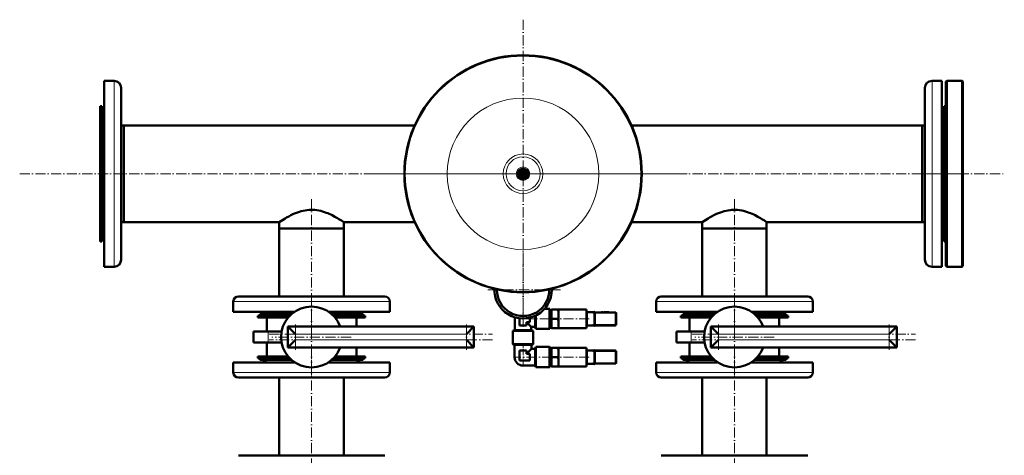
# Model space of a CAD drawing. Extents: x -1976 to 2357, y -1746 to 636.
# Tile 31 of 55: x -448 to 716, y -1025 to -510. Entities that reach past the tile are written whole.
import ezdxf

# ---------------------------------------------------------------- set-up
doc = ezdxf.new("R2010")
doc.units = 0
doc.linetypes.add('DASHDOT', pattern=[18.5, 12, -3, 0.5, -3])

msp = doc.modelspace()

# ---------------------------------------------------------------- linework, layer by layer
at = {"color": 7, "linetype": 'DASHDOT', "lineweight": 18}
for p, q in [((146.6, -509.8), (146.6, -874.5)), ((-448.4, -692.1), (715.6, -692.1)), ((328.9, -692.1), (-35.8, -692.1)), ((617.1, -692.1), (671.1, -692.1)), ((-103.4, -722.3), (-103.4, -870.6)), ((396.6, -722.3), (396.6, -870.6)), ((146.6, -785.2), (146.6, -873.6)), ((190.8, -829.4), (102.4, -829.4)), ((-103.4, -838.5), (-103.4, -932.1)), ((396.6, -838.5), (396.6, -932.1)), ((229.2, -857.1), (258, -857.1)), ((-122.4, -870.3), (-122.4, -900.3)), ((79.6, -870.3), (79.6, -900.3)), ((147.8, -863.8), (180.8, -863.8)), ((224.9, -863.8), (184.8, -863.8)), ((229.2, -870.6), (258, -870.6)), ((377.6, -870.3), (377.6, -900.3)), ((579.6, -870.3), (579.6, -900.3)), ((-153.4, -881.8), (110.6, -881.8)), ((346.6, -881.8), (610.6, -881.8)), ((110.6, -888.8), (-153.4, -888.8)), ((-56.6, -885.3), (-150.2, -885.3)), ((610.6, -888.8), (346.6, -888.8)), ((443.4, -885.3), (349.8, -885.3)), ((-103.4, -1059.7), (-103.4, -898.9)), ((229.2, -902.3), (258, -902.3)), ((396.6, -1059.7), (396.6, -898.9)), ((181.2, -909.1), (143.4, -909.1)), ((224.9, -909.1), (184.8, -909.1)), ((229.2, -915.8), (258, -915.8))]:
    msp.add_line(p, q, dxfattribs=at)
at = {"color": 7, "lineweight": 50}
for p, q in [((-348.4, -582.1), (-336.9, -582.1)), ((-348.4, -582.1), (-348.4, -802.2)), ((-328.4, -590.6), (-328.4, -793.7)), ((621.6, -793.7), (621.6, -590.6)), ((641.6, -582.1), (630.1, -582.1)), ((641.6, -802.2), (641.6, -582.1)), ((646.6, -583.1), (647.6, -582.1)), ((646.6, -801.1), (646.6, -583.1)), ((647.6, -802.1), (647.6, -582.1)), ((647.6, -582.1), (665.6, -582.1)), ((665.6, -802.1), (665.6, -582.1)), ((665.6, -582.1), (666.6, -583.1)), ((666.6, -801.1), (666.6, -583.1)), ((-353.4, -612.1), (-353.4, -653.8)), ((-351.4, -612.1), (-353.4, -612.1)), ((-351.4, -612.1), (-351.4, -653.8)), ((644.6, -730.5), (644.6, -612.1)), ((644.6, -612.1), (646.6, -612.1)), ((-351.4, -624.1), (-351.4, -760.2)), ((-325.4, -635), (-328.4, -635)), ((-325.4, -635), (-325.4, -664.7)), ((-325.4, -635), (18.5, -635)), ((-325.4, -749.3), (-325.4, -635)), ((274.7, -635), (618.6, -635)), ((618.6, -719.5), (618.6, -635)), ((618.6, -635), (621.6, -635)), ((618.6, -749.3), (618.6, -635)), ((-353.4, -653.8), (-353.4, -772.1)), ((-351.4, -653.8), (-351.4, -772.1)), ((-325.4, -664.7), (-325.4, -749.3)), ((143.8, -687.4), (146.6, -685.8)), ((146.6, -685.8), (149.3, -687.4)), ((141.1, -689), (143.8, -687.4)), ((141.1, -692.1), (141.1, -689)), ((141.1, -695.3), (141.1, -692.1)), ((143.8, -696.9), (141.1, -695.3)), ((146.6, -698.5), (143.8, -696.9)), ((149.3, -696.9), (146.6, -698.5)), ((149.3, -687.4), (152.1, -689)), ((152.1, -695.3), (149.3, -696.9)), ((152.1, -689), (152.1, -692.1)), ((152.1, -692.1), (152.1, -695.3)), ((618.6, -749.3), (618.6, -719.5)), ((644.6, -772.1), (644.6, -730.5)), ((-325.4, -749.3), (-328.4, -749.3)), ((-325.4, -749.3), (-141.5, -749.3)), ((-141.5, -749.3), (-141.5, -756.8)), ((-65.4, -749.3), (18.5, -749.3)), ((-65.4, -749.3), (-65.4, -756.8)), ((274.7, -749.3), (358.5, -749.3)), ((358.5, -749.3), (358.5, -756.8)), ((434.6, -749.3), (618.6, -749.3)), ((434.6, -749.3), (434.6, -756.8)), ((618.6, -749.3), (621.6, -749.3)), ((-141.5, -756.8), (-103.4, -756.8)), ((-141.5, -756.8), (-141.5, -837.3)), ((-141.5, -756.8), (-65.4, -756.8)), ((-103.4, -756.8), (-65.4, -756.8)), ((-65.4, -756.8), (-65.4, -837.3)), ((358.5, -756.8), (396.6, -756.8)), ((358.5, -756.8), (358.5, -837.3)), ((358.5, -756.8), (434.6, -756.8)), ((396.6, -756.8), (434.6, -756.8)), ((434.6, -756.8), (434.6, -837.3)), ((-351.4, -772.1), (-353.4, -772.1)), ((644.6, -772.1), (646.6, -772.1)), ((-336.9, -802.2), (-348.4, -802.2)), ((630.1, -802.2), (641.6, -802.2)), ((646.6, -801.1), (647.6, -802.1)), ((647.6, -802.1), (665.6, -802.1)), ((665.6, -802.1), (666.6, -801.1)), ((-179.3, -837.3), (-189.9, -837.3)), ((-16.9, -837.3), (-179.3, -837.3)), ((320.7, -837.3), (310.1, -837.3)), ((483.1, -837.3), (320.7, -837.3)), ((-195.9, -855.3), (-195.9, -843.3)), ((-10.9, -855.3), (-10.9, -843.3)), ((304.1, -855.3), (304.1, -843.3)), ((489.1, -855.3), (489.1, -843.3)), ((-184.6, -855.3), (-195.9, -855.3)), ((-123.3, -855.3), (-184.6, -855.3)), ((-166.9, -860.3), (-129.3, -860.3)), ((-166.9, -860.3), (-166.9, -862.3)), ((-164.4, -858.3), (-127.2, -858.3)), ((-164.4, -858.3), (-164.4, -860.3)), ((-164.4, -860.3), (-129.3, -860.3)), ((-149.1, -858.3), (-155.4, -858.3)), ((-127.2, -858.3), (-149.1, -858.3)), ((-10.9, -855.3), (-83.5, -855.3)), ((-79.6, -858.3), (-49.9, -858.3)), ((-51.4, -858.3), (-79.6, -858.3)), ((-77.5, -860.3), (-39.9, -860.3)), ((-77.5, -860.3), (-49.9, -860.3)), ((-49.9, -858.3), (-42.4, -858.3)), ((-49.9, -860.3), (-42.4, -860.3)), ((-42.4, -858.3), (-42.4, -860.3)), ((-39.9, -860.3), (-39.9, -862.3)), ((161.1, -863.8), (161.1, -860.1)), ((161.7, -863.8), (161.7, -859.8)), ((172.1, -851.8), (177.8, -851.8)), ((177.8, -863.8), (177.8, -851.8)), ((178.1, -852.1), (177.8, -851.8)), ((178.1, -863.8), (178.1, -852.1)), ((178.1, -853.4), (180.1, -853.4)), ((180.1, -852.8), (180.5, -852.8)), ((180.1, -852.8), (180.1, -858.3)), ((180.1, -858.3), (180.1, -869.3)), ((180.5, -852.8), (188.1, -852.8)), ((188.1, -852.8), (188.6, -852.8)), ((188.6, -852.8), (188.6, -858.3)), ((188.6, -852.8), (221.6, -852.8)), ((188.6, -858.3), (188.6, -863.8)), ((221.6, -855.7), (221.6, -852.8)), ((221.6, -856.4), (221.6, -855.7)), ((221.6, -855.7), (222.1, -855.7)), ((221.6, -863.8), (221.6, -856.4)), ((222.1, -856.8), (222.1, -855.7)), ((231.1, -855.8), (222.1, -855.8)), ((222.1, -856.8), (222.1, -870.8)), ((231.1, -855.6), (231.1, -856.8)), ((231.6, -855.6), (231.1, -855.6)), ((231.1, -870.8), (231.1, -856.8)), ((231.6, -856.8), (231.6, -855.6)), ((255.6, -856.1), (231.6, -856.1)), ((231.6, -856.8), (231.6, -870.8)), ((239.3, -856), (241.3, -856)), ((239.4, -856), (239.3, -856)), ((239.3, -856.1), (239.3, -856)), ((239.3, -856.1), (239.3, -856)), ((239.3, -856.1), (239.3, -856)), ((241.3, -856), (241.3, -856)), ((241.3, -856.1), (241.3, -856)), ((241.3, -856.1), (241.3, -856)), ((241.3, -856.1), (241.3, -856)), ((243.7, -856), (242.7, -856)), ((242.7, -856.1), (242.7, -856)), ((243.3, -856), (242.9, -856)), ((243.3, -856), (244, -856)), ((243.7, -856), (244.6, -856)), ((243.7, -856.1), (243.7, -856)), ((244, -856), (246.5, -856)), ((247.5, -856), (244.6, -856)), ((244.6, -856.1), (244.6, -856)), ((245.8, -856), (247, -856)), ((247, -856), (248.2, -856)), ((247.5, -856.1), (247.5, -856)), ((248.2, -856.1), (248.2, -856)), ((256.6, -870.6), (256.6, -857.1)), ((315.4, -855.3), (304.1, -855.3)), ((376.7, -855.3), (315.4, -855.3)), ((333.1, -860.3), (370.7, -860.3)), ((333.1, -860.3), (333.1, -862.3)), ((335.6, -858.3), (372.8, -858.3)), ((335.6, -858.3), (335.6, -860.3)), ((335.6, -860.3), (370.7, -860.3)), ((350.9, -858.3), (344.6, -858.3)), ((372.8, -858.3), (350.9, -858.3)), ((489.1, -855.3), (416.5, -855.3)), ((420.4, -858.3), (450.1, -858.3)), ((448.6, -858.3), (420.4, -858.3)), ((422.5, -860.3), (460.1, -860.3)), ((422.5, -860.3), (450.1, -860.3)), ((450.1, -858.3), (457.6, -858.3)), ((450.1, -860.3), (457.6, -860.3)), ((457.6, -858.3), (457.6, -860.3)), ((460.1, -860.3), (460.1, -862.3)), ((-166.9, -862.3), (-131.1, -862.3)), ((-156.4, -862.3), (-156.4, -878.8)), ((-131.4, -872.8), (88.6, -872.8)), ((-122.4, -881.8), (-131.4, -872.8)), ((-131.4, -897.8), (-131.4, -872.8)), ((-75.7, -862.3), (-39.9, -862.3)), ((-50.4, -862.3), (-50.4, -872.8)), ((79.6, -881.8), (88.6, -872.8)), ((88.6, -897.8), (88.6, -872.8)), ((137.1, -877.1), (137.1, -862)), ((142.6, -871.8), (142.6, -863.2)), ((150.6, -871.8), (142.6, -871.8)), ((154.6, -867.8), (150.6, -867.8)), ((150.6, -867.8), (150.6, -871.8)), ((156.1, -873.3), (150.6, -867.8)), ((154.6, -862.4), (154.6, -867.8)), ((161.1, -873.3), (161.1, -863.8)), ((161.7, -875.8), (161.7, -863.8)), ((177.8, -875.8), (177.8, -863.8)), ((178.1, -875.5), (178.1, -863.8)), ((180.1, -869.3), (180.1, -874.8)), ((180.5, -863.8), (188.1, -863.8)), ((188.6, -863.8), (188.6, -869.3)), ((188.6, -869.3), (188.6, -874.8)), ((221.6, -871.2), (221.6, -863.8)), ((221.6, -871.9), (221.6, -871.2)), ((221.6, -874.8), (221.6, -871.9)), ((221.6, -872), (222.1, -872)), ((222.1, -872), (222.1, -870.8)), ((222.1, -871.8), (231.1, -871.8)), ((231.1, -870.8), (231.1, -872.1)), ((231.6, -872.1), (231.1, -872.1)), ((231.6, -872.1), (231.6, -870.8)), ((231.6, -871.6), (255.6, -871.6)), ((256.6, -863.8), (256.6, -863.8)), ((256.6, -863.8), (256.6, -863.8)), ((333.1, -862.3), (368.9, -862.3)), ((343.6, -862.3), (343.6, -878.8)), ((368.6, -872.8), (588.6, -872.8)), ((377.6, -881.8), (368.6, -872.8)), ((368.6, -897.8), (368.6, -872.8)), ((424.3, -862.3), (460.1, -862.3)), ((449.6, -862.3), (449.6, -872.8)), ((579.6, -881.8), (588.6, -872.8)), ((588.6, -897.8), (588.6, -872.8)), ((-154.7, -878.8), (-171.9, -878.8)), ((-171.9, -891.8), (-171.9, -878.8)), ((-154.7, -878.8), (-138.8, -878.8)), ((134.6, -877.8), (137.1, -877.1)), ((134.6, -893.8), (134.6, -877.8)), ((134.6, -877.8), (158.6, -877.8)), ((137.1, -877.1), (156.1, -877.1)), ((156.1, -873.3), (156.1, -877.1)), ((156.1, -873.3), (161.1, -873.3)), ((156.1, -877.1), (158.6, -877.8)), ((158.6, -877.8), (158.6, -893.8)), ((161.1, -873.3), (161.7, -875.8)), ((161.7, -875.8), (177.8, -875.8)), ((178.1, -875.5), (177.8, -875.8)), ((178.1, -874.3), (180.1, -874.3)), ((180.5, -874.8), (180.1, -874.8)), ((180.5, -874.8), (188.1, -874.8)), ((188.6, -874.8), (188.1, -874.8)), ((188.6, -874.8), (221.6, -874.8)), ((345.3, -878.8), (328.1, -878.8)), ((328.1, -891.8), (328.1, -878.8)), ((345.3, -878.8), (361.2, -878.8)), ((-154.7, -891.8), (-171.9, -891.8)), ((-156.4, -891.8), (-156.4, -908.3)), ((-154.7, -891.8), (-138.8, -891.8)), ((-131.4, -897.8), (-122.4, -888.8)), ((79.6, -888.8), (88.6, -897.8)), ((134.9, -894.1), (134.6, -893.8)), ((134.6, -893.8), (158.6, -893.8)), ((134.9, -894.1), (158.3, -894.1)), ((136.6, -894.6), (135.9, -894.1)), ((146.6, -894.6), (136.6, -894.6)), ((136.6, -894.6), (136.6, -909.1)), ((156.6, -894.6), (146.6, -894.6)), ((156.6, -894.6), (157.2, -894.1)), ((156.6, -894.6), (156.6, -899.1)), ((158.6, -893.8), (158.3, -894.1)), ((345.3, -891.8), (328.1, -891.8)), ((343.6, -891.8), (343.6, -908.3)), ((345.3, -891.8), (361.2, -891.8)), ((368.6, -897.8), (377.6, -888.8)), ((579.6, -888.8), (588.6, -897.8)), ((-131.4, -897.8), (88.6, -897.8)), ((-50.4, -897.8), (-50.4, -908.3)), ((142.6, -913.1), (142.6, -901.1)), ((142.6, -901.1), (146.6, -901.1)), ((146.6, -901.1), (150.6, -901.1)), ((156.6, -899.1), (150.6, -905.1)), ((150.6, -901.1), (150.6, -905.1)), ((150.6, -905.1), (154.6, -905.1)), ((154.6, -905.1), (154.6, -909.1)), ((161, -899.1), (156.6, -899.1)), ((161, -899.1), (161.6, -897.1)), ((161, -909.1), (161, -899.1)), ((161.6, -909.1), (161.6, -897.1)), ((177.8, -897.1), (161.6, -897.1)), ((177.8, -909.1), (177.8, -897.1)), ((178.1, -897.4), (177.8, -897.1)), ((178.1, -909.1), (178.1, -897.4)), ((178.1, -898.6), (180.1, -898.6)), ((180.1, -898.1), (180.5, -898.1)), ((180.1, -898.1), (180.1, -903.6)), ((180.1, -903.6), (180.1, -914.6)), ((180.5, -898.1), (188.1, -898.1)), ((188.1, -898.1), (188.6, -898.1)), ((188.6, -898.1), (188.6, -903.6)), ((188.6, -898.1), (221.6, -898.1)), ((188.6, -903.6), (188.6, -909.1)), ((221.6, -901), (221.6, -898.1)), ((221.6, -900.9), (222.1, -900.9)), ((221.6, -901.7), (221.6, -901)), ((221.6, -909.1), (221.6, -901.7)), ((222.1, -902.1), (222.1, -900.9)), ((231.1, -901.1), (222.1, -901.1)), ((222.1, -902.1), (222.1, -916.1)), ((231.1, -900.9), (231.1, -902.1)), ((231.6, -900.9), (231.1, -900.9)), ((231.1, -916.1), (231.1, -902.1)), ((231.6, -902.1), (231.6, -900.9)), ((255.6, -901.3), (231.6, -901.3)), ((231.6, -902.1), (231.6, -916.1)), ((239.3, -901.2), (241.3, -901.2)), ((239.4, -901.2), (239.3, -901.2)), ((239.3, -901.3), (239.3, -901.2)), ((239.3, -901.3), (239.3, -901.2)), ((239.3, -901.3), (239.3, -901.2)), ((241.3, -901.2), (241.3, -901.2)), ((241.3, -901.3), (241.3, -901.2)), ((241.3, -901.3), (241.3, -901.2)), ((241.3, -901.3), (241.3, -901.2)), ((243.7, -901.2), (242.7, -901.2)), ((242.7, -901.3), (242.7, -901.2)), ((243.3, -901.2), (242.9, -901.2)), ((243.3, -901.2), (244, -901.2)), ((243.7, -901.2), (244.6, -901.2)), ((243.7, -901.3), (243.7, -901.2)), ((244, -901.2), (246.5, -901.2)), ((247.5, -901.2), (244.6, -901.2)), ((244.6, -901.3), (244.6, -901.2)), ((245.8, -901.2), (247, -901.2)), ((247, -901.2), (248.2, -901.2)), ((247.5, -901.3), (247.5, -901.2)), ((248.2, -901.3), (248.2, -901.2)), ((256.6, -915.8), (256.6, -902.3)), ((368.6, -897.8), (588.6, -897.8)), ((449.6, -897.8), (449.6, -908.3)), ((-195.9, -915.3), (-123.3, -915.3)), ((-195.9, -915.3), (-195.9, -927.3)), ((-166.9, -908.3), (-131.1, -908.3)), ((-166.9, -908.3), (-166.9, -910.3)), ((-166.9, -910.3), (-129.3, -910.3)), ((-164.4, -912.3), (-164.4, -910.3)), ((-157, -912.3), (-164.4, -912.3)), ((-127.2, -912.3), (-157, -912.3)), ((-156.4, -908.3), (-131.1, -908.3)), ((-83.5, -915.3), (-22.3, -915.3)), ((-42.4, -912.3), (-79.6, -912.3)), ((-77.5, -910.3), (-39.9, -910.3)), ((-75.7, -908.3), (-50.4, -908.3)), ((-75.7, -908.3), (-39.9, -908.3)), ((-42.4, -912.3), (-42.4, -910.3)), ((-39.9, -908.3), (-39.9, -910.3)), ((-22.3, -915.3), (-10.9, -915.3)), ((-10.9, -915.3), (-10.9, -927.3)), ((154.6, -913.1), (142.6, -913.1)), ((161, -919.1), (146.6, -919.1)), ((154.6, -909.1), (154.6, -913.1)), ((161, -919.1), (161, -909.1)), ((161, -919.1), (161.6, -921.1)), ((161.6, -921.1), (161.6, -909.1)), ((177.8, -921.1), (177.8, -909.1)), ((178.1, -920.8), (178.1, -909.1)), ((180.1, -914.6), (180.1, -920.1)), ((180.5, -909.1), (188.1, -909.1)), ((188.6, -909.1), (188.6, -914.6)), ((188.6, -914.6), (188.6, -920.1)), ((221.6, -916.5), (221.6, -909.1)), ((221.6, -917.2), (221.6, -916.5)), ((221.6, -920.1), (221.6, -917.2)), ((221.6, -917.3), (222.1, -917.3)), ((222.1, -917.3), (222.1, -916.1)), ((222.1, -917.1), (231.1, -917.1)), ((231.1, -916.1), (231.1, -917.3)), ((231.6, -917.3), (231.1, -917.3)), ((231.6, -917.3), (231.6, -916.1)), ((231.6, -916.8), (255.6, -916.8)), ((256.6, -909.1), (256.6, -909.1)), ((256.6, -909.1), (256.6, -909.1)), ((304.1, -915.3), (376.7, -915.3)), ((304.1, -915.3), (304.1, -927.3)), ((333.1, -908.3), (368.9, -908.3)), ((333.1, -908.3), (333.1, -910.3)), ((333.1, -910.3), (370.7, -910.3)), ((335.6, -912.3), (335.6, -910.3)), ((343, -912.3), (335.6, -912.3)), ((372.8, -912.3), (343, -912.3)), ((343.6, -908.3), (368.9, -908.3)), ((416.5, -915.3), (477.7, -915.3)), ((457.6, -912.3), (420.4, -912.3)), ((422.5, -910.3), (460.1, -910.3)), ((424.3, -908.3), (449.6, -908.3)), ((424.3, -908.3), (460.1, -908.3)), ((457.6, -912.3), (457.6, -910.3)), ((460.1, -908.3), (460.1, -910.3)), ((477.7, -915.3), (489.1, -915.3)), ((489.1, -915.3), (489.1, -927.3)), ((177.8, -921.1), (161.6, -921.1)), ((178.1, -920.8), (177.8, -921.1)), ((178.1, -919.6), (180.1, -919.6)), ((180.5, -920.1), (180.1, -920.1)), ((180.5, -920.1), (188.1, -920.1)), ((188.6, -920.1), (188.1, -920.1)), ((188.6, -920.1), (221.6, -920.1)), ((-189.9, -933.3), (-27.5, -933.3)), ((-141.5, -933.3), (-141.5, -1025.3)), ((-65.4, -933.3), (-65.4, -1025.3)), ((-27.5, -933.3), (-16.9, -933.3)), ((310.1, -933.3), (472.5, -933.3)), ((358.5, -933.3), (358.5, -1025.3)), ((434.6, -933.3), (434.6, -1025.3)), ((472.5, -933.3), (483.1, -933.3)), ((-179.3, -1025.3), (-189.9, -1025.3)), ((-16.9, -1025.3), (-179.3, -1025.3)), ((320.7, -1025.3), (310.1, -1025.3)), ((483.1, -1025.3), (320.7, -1025.3))]:
    msp.add_line(p, q, dxfattribs=at)
at = {"color": 7, "lineweight": 18}
for p, q in [((-336.9, -582.1), (-336.9, -802.2)), ((630.1, -802.2), (630.1, -582.1)), ((-184.6, -843.3), (-195.9, -843.3)), ((-10.9, -843.3), (-184.6, -843.3)), ((315.4, -843.3), (304.1, -843.3)), ((489.1, -843.3), (315.4, -843.3)), ((221.6, -856.8), (222.1, -856.8)), ((222.1, -856.8), (231.1, -856.8)), ((231.6, -856.8), (231.1, -856.8)), ((231.6, -857.1), (255.6, -857.1)), ((255.6, -856.4), (255.6, -856.1)), ((255.6, -857.1), (255.6, -856.4)), ((256.3, -857.1), (255.6, -857.1)), ((255.6, -857.1), (255.6, -870.6)), ((256.6, -857.1), (256.3, -857.1)), ((221.6, -870.8), (222.1, -870.8)), ((231.1, -870.8), (222.1, -870.8)), ((231.6, -870.8), (231.1, -870.8)), ((255.6, -870.6), (231.6, -870.6)), ((255.6, -870.6), (256.3, -870.6)), ((255.6, -871.3), (255.6, -870.6)), ((255.6, -871.6), (255.6, -871.3)), ((256.3, -870.6), (256.6, -870.6)), ((-154.7, -891.8), (-154.7, -878.8)), ((-122.4, -881.8), (79.6, -881.8)), ((-122.4, -888.8), (-122.4, -881.8)), ((79.6, -888.8), (79.6, -881.8)), ((345.3, -891.8), (345.3, -878.8)), ((377.6, -881.8), (579.6, -881.8)), ((377.6, -888.8), (377.6, -881.8)), ((579.6, -888.8), (579.6, -881.8)), ((-122.4, -888.8), (79.6, -888.8)), ((377.6, -888.8), (579.6, -888.8)), ((221.6, -902.1), (222.1, -902.1)), ((222.1, -902.1), (231.1, -902.1)), ((231.6, -902.1), (231.1, -902.1)), ((231.6, -902.3), (255.6, -902.3)), ((255.6, -901.6), (255.6, -901.3)), ((255.6, -902.3), (255.6, -901.6)), ((256.3, -902.3), (255.6, -902.3)), ((255.6, -902.3), (255.6, -915.8)), ((256.6, -902.3), (256.3, -902.3)), ((136.6, -909.1), (142.6, -909.1)), ((146.6, -919.1), (146.6, -913.1)), ((221.6, -916.1), (222.1, -916.1)), ((231.1, -916.1), (222.1, -916.1)), ((231.6, -916.1), (231.1, -916.1)), ((255.6, -915.8), (231.6, -915.8)), ((255.6, -915.8), (256.3, -915.8)), ((255.6, -916.5), (255.6, -915.8)), ((255.6, -916.8), (255.6, -916.5)), ((256.3, -915.8), (256.6, -915.8)), ((-195.9, -927.3), (-22.3, -927.3)), ((-22.3, -927.3), (-10.9, -927.3)), ((304.1, -927.3), (477.7, -927.3)), ((477.7, -927.3), (489.1, -927.3))]:
    msp.add_line(p, q, dxfattribs=at)
at = {"color": 7, "linetype": 'DASHDOT', "lineweight": 18, "ltscale": 0.495013}
for p, q in [((-103.4, -860.6), (-103.4, -880.4)), ((396.6, -860.6), (396.6, -880.4))]:
    msp.add_line(p, q, dxfattribs=at)
at = {"color": 7, "linetype": 'DASHDOT', "lineweight": 18, "ltscale": 0.3}
for p, q in [((220.6, -856.8), (232.6, -856.8)), ((220.6, -870.8), (232.6, -870.8)), ((220.6, -902.1), (232.6, -902.1)), ((220.6, -916.1), (232.6, -916.1))]:
    msp.add_line(p, q, dxfattribs=at)
at = {"color": 7, "linetype": 'DASHDOT', "lineweight": 18, "ltscale": 0.003}
for p, q in [((240.3, -856.1), (240.3, -856)), ((240.3, -856.1), (240.3, -856)), ((246, -856.1), (246, -856)), ((240.3, -901.3), (240.3, -901.2)), ((240.3, -901.3), (240.3, -901.2)), ((246, -901.3), (246, -901.2))]:
    msp.add_line(p, q, dxfattribs=at)
at = {"color": 7, "linetype": 'DASHDOT', "lineweight": 18, "ltscale": 0.405014}
for p, q in [((255.6, -855.7), (255.6, -871.9)), ((255.6, -901), (255.6, -917.2))]:
    msp.add_line(p, q, dxfattribs=at)
at = {"color": 7, "linetype": 'DASHDOT', "lineweight": 18, "ltscale": 0.389999}
for p, q in [((-154.7, -893.1), (-154.7, -877.5)), ((345.3, -893.1), (345.3, -877.5))]:
    msp.add_line(p, q, dxfattribs=at)
at = {"color": 7, "linetype": 'DASHDOT', "lineweight": 18, "ltscale": 0.45}
msp.add_line((146.6, -892.6), (146.6, -910.6), dxfattribs=at)
at = {"color": 7, "lineweight": 50}
for points in [[(-141.5, -749.3), (-137.8, -746.9), (-134.7, -745), (-132.9, -744), (-130.4, -742.6), (-127.7, -741.2), (-126.2, -740.5), (-124.6, -739.7), (-122.4, -738.8), (-120.1, -737.9), (-117.7, -737.1), (-115.5, -736.5), (-113.2, -735.9), (-110.9, -735.4), (-108.6, -735.1), (-106.4, -734.9), (-104.3, -734.8), (-102.1, -734.8), (-99.7, -734.9), (-97.3, -735.2), (-94.9, -735.6), (-92.6, -736.1), (-90.4, -736.7), (-88.2, -737.4), (-86.1, -738.2), (-84.3, -738.9), (-82.5, -739.6), (-80.7, -740.5), (-79, -741.3), (-75.8, -743), (-72.8, -744.6), (-71, -745.7), (-68.1, -747.5), (-65.4, -749.3)], [(358.5, -749.3), (362.2, -746.9), (365.3, -745), (367.1, -744), (369.6, -742.6), (372.3, -741.2), (373.8, -740.5), (375.4, -739.7), (377.6, -738.8), (379.9, -737.9), (382.3, -737.1), (384.5, -736.5), (386.8, -735.9), (389.1, -735.4), (391.4, -735.1), (393.6, -734.9), (395.7, -734.8), (397.9, -734.8), (400.3, -734.9), (402.7, -735.2), (405.1, -735.6), (407.4, -736.1), (409.6, -736.7), (411.8, -737.4), (413.9, -738.2), (415.7, -738.9), (417.5, -739.6), (419.3, -740.5), (421, -741.3), (424.2, -743), (427.2, -744.6), (429, -745.7), (431.9, -747.5), (434.6, -749.3)], [(180.5, -852.8), (180.2, -855.2), (180.1, -857.3), (180.1, -858.3)], [(180.1, -858.3), (180.1, -860.4), (180.3, -862.6), (180.5, -863.8)], [(188.6, -858.3), (188.5, -856.3), (188.3, -854.1), (188.1, -852.8)], [(188.1, -863.8), (188.4, -861.4), (188.5, -859.3), (188.6, -858.3)], [(180.5, -863.8), (180.2, -866.2), (180.1, -868.3), (180.1, -869.3)], [(180.1, -869.3), (180.1, -871.4), (180.3, -873.6), (180.5, -874.8)], [(188.6, -869.3), (188.5, -867.3), (188.3, -865.1), (188.1, -863.8)], [(188.1, -874.8), (188.4, -872.4), (188.5, -870.3), (188.6, -869.3)], [(180.5, -898.1), (180.2, -900.5), (180.1, -902.6), (180.1, -903.6)], [(180.1, -903.6), (180.1, -905.6), (180.3, -907.8), (180.5, -909.1)], [(188.6, -903.6), (188.5, -901.6), (188.3, -899.3), (188.1, -898.1)], [(188.1, -909.1), (188.4, -906.7), (188.5, -904.6), (188.6, -903.6)], [(180.5, -909.1), (180.2, -911.5), (180.1, -913.6), (180.1, -914.6)], [(180.1, -914.6), (180.1, -916.6), (180.3, -918.8), (180.5, -920.1)], [(188.6, -914.6), (188.5, -912.6), (188.3, -910.3), (188.1, -909.1)], [(188.1, -920.1), (188.4, -917.7), (188.5, -915.6), (188.6, -914.6)]]:
    msp.add_lwpolyline(points, dxfattribs=at)
for radius in [140, 5.5, 4, 3, 2.75, 2.15]:
    msp.add_circle((146.6, -692.1), radius, dxfattribs=at)
at = {"color": 7, "lineweight": 18}
for radius in [89.6, 23.4, 20.1, 8.02, 6.85]:
    msp.add_circle((146.6, -692.1), radius, dxfattribs=at)
at = {"color": 7, "lineweight": 50}
for centre, radius, start, end in [((146.6, -692.1), 140.3, 90, 270), ((146.6, -692.1), 140.3, 270, 90), ((-336.9, -590.6), 8.5, 0, 90), ((630.1, -590.6), 8.5, 90, 180), ((-342.9, -624.1), 8.5, 130.3202, 180), ((636.1, -624.1), 8.5, 0, 49.6798), ((-342.9, -760.2), 8.5, 180, 229.6798), ((636.1, -760.2), 8.5, 310.3202, 360), ((-336.9, -793.7), 8.5, 270, 0), ((630.1, -793.7), 8.5, 180, 270), ((-189.9, -843.3), 6, 90, 180), ((-16.9, -843.3), 6, 360, 90), ((146.6, -829.4), 34, 178.0481, 360), ((146.6, -829.4), 31, 180, 0.8277), ((146.6, -829.4), 31, 179.1725, 180), ((146.6, -829.4), 34, 0, 1.9521), ((310.1, -843.3), 6, 90, 180), ((483.1, -843.3), 6, 360, 90), ((-103.4, -885.3), 36, 20.3175, 339.6825), ((396.6, -885.3), 36, 20.3175, 339.6825), ((-155.4, -852.3), 6, 210, 270), ((-51.4, -852.3), 6, 270, 330), ((255.6, -857.1), 1, 0, 90), ((344.6, -852.3), 6, 210, 270), ((448.6, -852.3), 6, 270, 330), ((255.6, -870.6), 1, 270, 360), ((255.6, -902.3), 1, 0, 90), ((-155.4, -918.3), 6, 90, 150), ((-51.4, -918.3), 6, 30, 90), ((146.6, -909.1), 10, 180, 270), ((255.6, -915.8), 1, 270, 360), ((344.6, -918.3), 6, 90, 150), ((448.6, -918.3), 6, 30, 90), ((-189.9, -927.3), 6, 180, 270), ((-16.9, -927.3), 6, 270, 0), ((310.1, -927.3), 6, 180, 270), ((483.1, -927.3), 6, 270, 0)]:
    msp.add_arc(centre, radius, start, end, dxfattribs=at)

doc.saveas('drawing.dxf')
